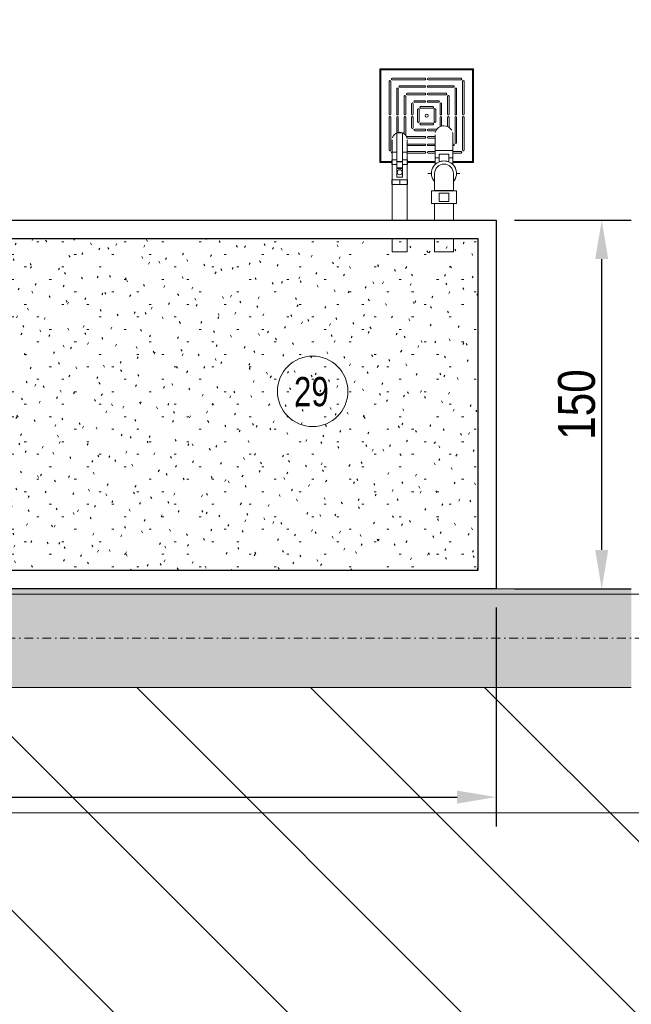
# Model space of a CAD drawing. Header units: centimetres. Extents: x -1589 to 108054, y -205274 to 31709.
# Tile 182 of 256: x 20857 to 21106, y 27122 to 27522. Entities that reach past the tile are written whole.
import ezdxf

# ---------------------------------------------------------------- set-up
doc = ezdxf.new("R2010")
doc.units = ezdxf.units.CM
doc.header["$LTSCALE"] = 0.01
doc.header["$MEASUREMENT"] = 0
doc.linetypes.add('Kropki i Kreski', pattern=[72, 36, -18, 0, -18])
for name, color, linetype in [('2_stropy.ISTN', 7, 'Continuous'), ('2_ściany zewnętrzne.ISTN', 7, 'Continuous'), ('4_osie.ISTN', 7, 'Continuous'), ('5_opisy.K_IR', 7, 'Continuous'), ('_KD', 7, 'Continuous')]:
    doc.layers.add(name, color=color, linetype=linetype)
for name, color, linetype, lineweight in [('A-ANNO-DIMS', 7, 'Continuous', 30), ('A-ANNO-NOTE', 7, 'Continuous', 30), ('A-DETL-GENF', 7, 'Continuous', 18), ('P-PIPE', 7, 'Continuous', 9), ('P-PIPE-CNTR', 7, 'Continuous', 18), ('P-SANR-FIXT', 7, 'Continuous', 18)]:
    doc.layers.add(name, color=color, linetype=linetype, lineweight=lineweight)
doc.styles.add('Arial Narrow', font='ARIALN.TTF', dxfattribs={"height": 200})
doc.styles.add('Century Gothic', font='GOTHIC.TTF', dxfattribs={"width": 0.8, "height": 119.0625})
doc.dimstyles.new('Przekątna', dxfattribs={"dimscale": 304.8, "dimtxt": 204.686195, "dimasz": 1.041667, "dimexe": 0.787402, "dimexo": 0.492126, "dimgap": 0.164042, "dimtad": 1, "dimdec": 0, "dimrnd": 10, "dimzin": 0, "dimdsep": 46, "dimtxsty": 'Arial Narrow', "dimsah": 1, "dimcen": 0.09, "dimazin": 0, "dimtfac": 1, "dimtdec": 4, "dimtix": 1, "dimtmove": 0, "dimatfit": 3, "dimfxl": 1, "dimtvp": 1, "dimtolj": 1, "dimtzin": 0, "dimarcsym": 2})

# ---------------------------------------------------------------- blocks, each defined once
blk = doc.blocks.new('*D125')
at = {"layer": 'A-ANNO-DIMS', "color": 0, "lineweight": -2}
for p, q in [((20600.76, 27283), (20600.76, 27193.88)), ((21050.76, 27283), (21050.76, 27193.88)), ((20616.64, 27205.88), (21034.89, 27205.88))]:
    blk.add_line(p, q, dxfattribs=at)
at = {"layer": 'A-ANNO-DIMS', "color": 0}
for points in [[(20616.64, 27208.52), (20616.64, 27203.23), (20600.76, 27205.88)], [(21034.89, 27203.23), (21034.89, 27208.52), (21050.76, 27205.88)]]:
    blk.add_solid(points, dxfattribs=at)
at = {"layer": 'Defpoints', "color": 0}
for p in [(20600.76, 27290.5), (21050.76, 27290.5), (21050.76, 27205.88)]:
    blk.add_point(p, dxfattribs=at)
at = {"layer": 'A-ANNO-DIMS', "color": 0, "lineweight": 5, "insert": (20825.76, 27216.04), "char_height": 200, "attachment_point": 5, "style": 'Arial Narrow'}
blk.add_mtext('\\A1;\\H0.075x;450', dxfattribs=at)
blk = doc.blocks.new('*D126')
at = {"layer": 'A-ANNO-DIMS', "color": 0, "lineweight": -2}
for p, q in [((20763.76, 27399.62), (20745.97, 27399.62)), ((20757.97, 27383.75), (20757.97, 27355.5)), ((20763.76, 27339.62), (20745.97, 27339.62))]:
    blk.add_line(p, q, dxfattribs=at)
at = {"layer": 'A-ANNO-DIMS', "color": 0}
for points in [[(20760.62, 27383.75), (20755.33, 27383.75), (20757.97, 27399.62)], [(20755.33, 27355.5), (20760.62, 27355.5), (20757.97, 27339.62)]]:
    blk.add_solid(points, dxfattribs=at)
at = {"layer": 'Defpoints', "color": 0}
for p in [(20771.26, 27399.62), (20757.97, 27339.62), (20771.26, 27339.62)]:
    blk.add_point(p, dxfattribs=at)
at = {"layer": 'A-ANNO-DIMS', "color": 0, "lineweight": 5, "insert": (20747.82, 27369.62), "char_height": 200, "attachment_point": 5, "rotation": 90, "style": 'Arial Narrow'}
blk.add_mtext('\\A1;\\H0.075x;60', dxfattribs=at)
blk = doc.blocks.new('*D127')
at = {"layer": 'A-ANNO-DIMS', "color": 0, "lineweight": -2}
for p, q in [((20771.26, 27332.12), (20771.26, 27306.27)), ((20831.26, 27332.12), (20831.26, 27306.27)), ((20787.14, 27318.27), (20815.39, 27318.27))]:
    blk.add_line(p, q, dxfattribs=at)
at = {"layer": 'A-ANNO-DIMS', "color": 0}
for points in [[(20787.14, 27320.91), (20787.14, 27315.62), (20771.26, 27318.27)], [(20815.39, 27315.62), (20815.39, 27320.91), (20831.26, 27318.27)]]:
    blk.add_solid(points, dxfattribs=at)
at = {"layer": 'Defpoints', "color": 0}
for p in [(20771.26, 27339.62), (20831.26, 27339.62), (20831.26, 27318.27)]:
    blk.add_point(p, dxfattribs=at)
at = {"layer": 'A-ANNO-DIMS', "color": 0, "lineweight": 5, "insert": (20801.26, 27328.43), "char_height": 200, "attachment_point": 5, "style": 'Arial Narrow'}
blk.add_mtext('\\A1;\\H0.075x;60', dxfattribs=at)
blk = doc.blocks.new('*D128')
at = {"layer": 'A-ANNO-DIMS', "color": 0, "lineweight": -2}
for p, q in [((21058.26, 27440.5), (21105.68, 27440.5)), ((21093.68, 27306.38), (21093.68, 27424.63)), ((21058.26, 27290.5), (21105.68, 27290.5))]:
    blk.add_line(p, q, dxfattribs=at)
at = {"layer": 'A-ANNO-DIMS', "color": 0}
for points in [[(21096.32, 27424.63), (21091.03, 27424.63), (21093.68, 27440.5)], [(21091.03, 27306.38), (21096.32, 27306.38), (21093.68, 27290.5)]]:
    blk.add_solid(points, dxfattribs=at)
at = {"layer": 'Defpoints', "color": 0}
for p in [(21050.76, 27440.5), (21093.68, 27440.5), (21050.76, 27290.5)]:
    blk.add_point(p, dxfattribs=at)
at = {"layer": 'A-ANNO-DIMS', "color": 0, "lineweight": 5, "insert": (21083.52, 27365.5), "char_height": 200, "attachment_point": 5, "rotation": 90, "style": 'Arial Narrow'}
blk.add_mtext('\\A1;\\H0.075x;150', dxfattribs=at)

msp = doc.modelspace()

# ---------------------------------------------------------------- hatches: boundary and pattern name
at = {"layer": '2_ściany zewnętrzne.ISTN', "linetype": 'Continuous', "lineweight": 5}
msp.add_hatch(color=8, dxfattribs=at).paths.add_polyline_path([(20605.69985, 27250.50296), (21105.69984, 27250.50296), (21105.69984, 27290.50297), (20605.69985, 27290.50297)])
at = {"layer": '5_opisy.K_IR', "linetype": 'Continuous', "lineweight": 5}
h = msp.add_hatch(dxfattribs=at)
h.set_pattern_fill('PZT_oznaczenia_dróg_dla__78', color=8, style=0, pattern_type=2)
h.set_pattern_definition([(315, (19207.066, 28099.415), (35.3553, 35.3553), [])])
h.paths.add_polyline_path([(21475.76841, 26529.27681), (21475.76841, 28204.21057), (19109.63506, 28204.21057), (19109.63506, 26529.27681)])
h.paths.add_polyline_path([(21475.76841, 27250.43095), (21475.76841, 28204.21057), (20025.69984, 28204.21057), (20025.69984, 27654.43852), (20025.67382, 27654.83519), (19873.34127, 27654.51476), (19873.09548, 27460.70225), (20025.69984, 27460.4239), (20025.69984, 27250.50296)])
at = {"layer": 'A-DETL-GENF', "true_color": 0x0080ff}
h = msp.add_hatch(dxfattribs=at)
h.set_pattern_fill('FP_1', color=150, scale=0.1, style=0, pattern_type=2)
h.set_pattern_definition([(0, (10241.714, 25633.303), (20.32, 5.08), [0.8382, -14.4018, 0.8382, -14.4018, -81.28]), (0, (10241.714, 25633.303), (20.32, 5.08), [-30.48, 0.8382, -29.6418, 0.8382, -14.4018, -35.56]), (0, (10241.714, 25633.303), (20.32, 5.08), [-76.2, 0.8382, -9.3218, 0.8382, -24.5618]), (120, (10249.334, 25635.843), (-14.559409, 15.0576362), [0.8382, -14.4018, 0.8382, -14.4018, -81.28]), (120, (10249.334, 25635.843), (-14.559409, 15.0576362), [-30.48, 0.8382, -29.6418, 0.8382, -14.4018, -35.56]), (120, (10249.334, 25635.843), (-14.559409, 15.0576362), [-76.2, 0.8382, -9.3218, 0.8382, -24.5618]), (240, (10251.874, 25646.003), (-5.760591, -20.1376362), [0.8382, -14.4018, 0.8382, -14.4018, -81.28]), (240, (10251.874, 25646.003), (-5.760591, -20.1376362), [-30.48, 0.8382, -29.6418, 0.8382, -14.4018, -35.56]), (240, (10251.874, 25646.003), (-5.760591, -20.1376362), [-76.2, 0.8382, -9.3218, 0.8382, -24.5618])])
edge = h.paths.add_edge_path()
edge.add_line((20612.66886, 27308.92309), (20612.66886, 27308.91457))
edge.add_arc((20620.79592, 27311.09221), 8.41375, 195, 270)
edge.add_arc((20620.79592, 27311.09221), 8.41375, 270, 345)
edge.add_line((20628.92298, 27308.91457), (20628.92298, 27308.93117))
edge.add_line((20628.92298, 27308.93117), (20629.20967, 27311.19176))
edge.add_line((20629.20967, 27311.19176), (20629.20967, 27311.26902))
edge.add_line((20629.20967, 27311.26902), (20629.20967, 27311.36814))
edge.add_line((20629.20967, 27311.36814), (20629.20967, 27311.48897))
edge.add_line((20629.20967, 27311.48897), (20629.20967, 27311.63131))
edge.add_line((20629.20967, 27311.63131), (20629.20967, 27311.79494))
edge.add_line((20629.20967, 27311.79494), (20629.20967, 27311.97959))
edge.add_line((20629.20967, 27311.97959), (20629.20967, 27312.18496))
edge.add_line((20629.20967, 27312.18496), (20629.20967, 27312.41073))
edge.add_line((20629.20967, 27312.41073), (20629.20967, 27312.65653))
edge.add_line((20629.20967, 27312.65653), (20629.20967, 27312.92198))
edge.add_line((20629.20967, 27312.92198), (20629.20967, 27313.20665))
edge.add_line((20629.20967, 27313.20665), (20629.20967, 27313.51008))
edge.add_line((20629.20967, 27313.51008), (20629.20967, 27313.83179))
edge.add_line((20629.20967, 27313.83179), (20629.20967, 27314.17127))
edge.add_line((20629.20967, 27314.17127), (20629.20967, 27314.52796))
edge.add_line((20629.20967, 27314.52796), (20629.20967, 27314.9013))
edge.add_line((20629.20967, 27314.9013), (20629.20967, 27315.29069))
edge.add_line((20629.20967, 27315.29069), (20629.20967, 27315.69552))
edge.add_line((20629.20967, 27315.69552), (20629.20967, 27316.11512))
edge.add_line((20629.20967, 27316.11512), (20629.20967, 27316.54884))
edge.add_line((20629.20967, 27316.54884), (20629.20967, 27316.99597))
edge.add_line((20629.20967, 27316.99597), (20629.20967, 27317.4558))
edge.add_line((20629.20967, 27317.4558), (20629.20967, 27317.9276))
edge.add_line((20629.20967, 27317.9276), (20629.20967, 27318.41061))
edge.add_line((20629.20967, 27318.41061), (20629.20967, 27318.90405))
edge.add_line((20629.20967, 27318.90405), (20629.20967, 27319.40715))
edge.add_line((20629.20967, 27319.40715), (20629.20967, 27319.91909))
edge.add_line((20629.20967, 27319.91909), (20629.20967, 27320.43905))
edge.add_line((20629.20967, 27320.43905), (20629.20967, 27320.96621))
edge.add_line((20629.20967, 27320.96621), (20629.20967, 27321.49971))
edge.add_line((20629.20967, 27321.49971), (20629.20967, 27322.03871))
edge.add_line((20629.20967, 27322.03871), (20629.20967, 27322.58235))
edge.add_line((20629.20967, 27322.58235), (20629.20967, 27323.12975))
edge.add_line((20629.20967, 27323.12975), (20629.20967, 27323.68004))
edge.add_line((20629.20967, 27323.68004), (20629.20967, 27324.23233))
edge.add_line((20629.20967, 27324.23233), (20629.20967, 27324.78575))
edge.add_line((20629.20967, 27324.78575), (20629.20967, 27324.93521))
edge.add_line((20629.20967, 27324.93521), (20620.79592, 27324.93521))
edge.add_line((20620.79592, 27324.93521), (20612.38217, 27324.93521))
edge.add_line((20612.38217, 27324.93521), (20612.38217, 27324.38163))
edge.add_line((20612.38217, 27324.38163), (20612.38217, 27323.82895))
edge.add_line((20612.38217, 27323.82895), (20612.38217, 27323.27803))
edge.add_line((20612.38217, 27323.27803), (20612.38217, 27322.72976))
edge.add_line((20612.38217, 27322.72976), (20612.38217, 27322.18503))
edge.add_line((20612.38217, 27322.18503), (20612.38217, 27321.64469))
edge.add_line((20612.38217, 27321.64469), (20612.38217, 27321.10961))
edge.add_line((20612.38217, 27321.10961), (20612.38217, 27320.58066))
edge.add_line((20612.38217, 27320.58066), (20612.38217, 27320.05867))
edge.add_line((20612.38217, 27320.05867), (20612.38217, 27319.54449))
edge.add_line((20612.38217, 27319.54449), (20612.38217, 27319.03893))
edge.add_line((20612.38217, 27319.03893), (20612.38217, 27318.5428))
edge.add_line((20612.38217, 27318.5428), (20612.38217, 27318.05689))
edge.add_line((20612.38217, 27318.05689), (20612.38217, 27317.58199))
edge.add_line((20612.38217, 27317.58199), (20612.38217, 27317.11886))
edge.add_line((20612.38217, 27317.11886), (20612.38217, 27316.66823))
edge.add_line((20612.38217, 27316.66823), (20612.38217, 27316.23082))
edge.add_line((20612.38217, 27316.23082), (20612.38217, 27315.80734))
edge.add_line((20612.38217, 27315.80734), (20612.38217, 27315.39847))
edge.add_line((20612.38217, 27315.39847), (20612.38217, 27315.00484))
edge.add_line((20612.38217, 27315.00484), (20612.38217, 27314.62711))
edge.add_line((20612.38217, 27314.62711), (20612.38217, 27314.26587))
edge.add_line((20612.38217, 27314.26587), (20612.38217, 27313.92169))
edge.add_line((20612.38217, 27313.92169), (20612.38217, 27313.59514))
edge.add_line((20612.38217, 27313.59514), (20612.38217, 27313.28672))
edge.add_line((20612.38217, 27313.28672), (20612.38217, 27312.99694))
edge.add_line((20612.38217, 27312.99694), (20612.38217, 27312.72626))
edge.add_line((20612.38217, 27312.72626), (20612.38217, 27312.47511))
edge.add_line((20612.38217, 27312.47511), (20612.38217, 27312.2439))
edge.add_line((20612.38217, 27312.2439), (20612.38217, 27312.03299))
edge.add_line((20612.38217, 27312.03299), (20612.38217, 27311.84272))
edge.add_line((20612.38217, 27311.84272), (20612.38217, 27311.67339))
edge.add_line((20612.38217, 27311.67339), (20612.38217, 27311.52528))
edge.add_line((20612.38217, 27311.52528), (20612.38217, 27311.39863))
edge.add_line((20612.38217, 27311.39863), (20612.38217, 27311.29362))
edge.add_line((20612.38217, 27311.29362), (20612.38217, 27311.21045))
edge.add_line((20612.38217, 27311.21045), (20612.38217, 27311.14923))
edge.add_line((20612.38217, 27311.14923), (20612.66886, 27308.92309))
h.paths.add_polyline_path([(20618.50992, 27329.72311), (20618.50992, 27325.91311), (20623.08192, 27325.91311), (20623.08192, 27329.72311)])
h.paths.add_polyline_path([(20669.27815, 27433.00296), (20669.27815, 27374.43881), (20670.70815, 27374.43881), (20670.70815, 27369.35881), (20661.81815, 27369.35881), (20661.81815, 27374.43881), (20663.24815, 27374.43881), (20663.24815, 27433.00296), (20629.21092, 27433.00296), (20629.21092, 27330.67561), (20630.80352, 27330.67561), (20630.80352, 27324.96061), (20610.78832, 27324.96061), (20610.78832, 27330.67561), (20612.38092, 27330.67561), (20612.38092, 27433.00296), (20608.26315, 27433.00296), (20608.26315, 27298.00296), (21043.26315, 27298.00296), (21043.26315, 27433.00296)])
h.paths.add_polyline_path([(20664.35815, 27373.59214), (20664.35815, 27370.20548), (20668.16815, 27370.20548), (20668.16815, 27373.59214)])

# ---------------------------------------------------------------- linework, layer by layer
at = {"layer": '2_stropy.ISTN', "color": 8, "linetype": 'Continuous', "lineweight": 5, "flags": 128}
for points in [[(19974.69957, 28204.21057), (19974.69957, 27199.50269), (21475.76841, 27199.50269)], [(20065.69984, 28204.21057), (20065.69984, 27288.44916), (21475.76841, 27288.44916)]]:
    msp.add_lwpolyline(points, dxfattribs=at)
at = {"layer": '2_ściany zewnętrzne.ISTN', "color": 8, "linetype": 'Continuous', "lineweight": 5, "flags": 128}
for points in [[(21105.69984, 27290.50296), (20605.69984, 27290.50296)], [(20605.69984, 27250.50296), (21105.69984, 27250.50296)]]:
    msp.add_lwpolyline(points, dxfattribs=at)
at = {"layer": '4_osie.ISTN', "color": 7, "linetype": 'Kropki i Kreski', "lineweight": 0, "ltscale": 10}
msp.add_line((21475.76841, 27270.50296), (19789.13042, 27270.50296), dxfattribs=at)
at = {"layer": '_KD'}
for points in [[(20669.27815, 27440.50296), (21050.76315, 27440.50296), (21050.76315, 27290.50296), (20600.76315, 27290.50296), (20600.76315, 27440.50296)], [(20669.27815, 27433.00296), (21043.26315, 27433.00296), (21043.26315, 27298.00296), (20608.26315, 27298.00296), (20608.26315, 27433.00296), (20612.38092, 27433.00296)]]:
    msp.add_lwpolyline(points, dxfattribs=at)
at = {"layer": 'A-ANNO-NOTE', "lineweight": 9}
msp.add_circle((20976.15732, 27370.87038), 14.3207, dxfattribs=at)
at = {"layer": 'P-PIPE', "color": 5, "true_color": 0x0000ff}
for p, q in [((21010.34679, 27464.34784), (21010.34679, 27475.95784)), ((21010.34679, 27475.95784), (21012.74679, 27475.95784)), ((21012.74679, 27475.95784), (21012.74679, 27464.34784)), ((21008.53179, 27468.10646), (21008.53179, 27463.05784)), ((21010.337, 27468.10646), (21008.53179, 27468.10646)), ((21008.53179, 27468.10646), (21010.337, 27468.10646)), ((21014.56179, 27468.10646), (21012.75658, 27468.10646)), ((21012.75658, 27468.10646), (21014.56179, 27468.10646)), ((21014.56179, 27463.05784), (21014.56179, 27468.10646)), ((21025.89679, 27468.80646), (21025.89679, 27465.89284)), ((21033.19679, 27468.80646), (21025.89679, 27468.80646)), ((21025.89679, 27468.80646), (21029.54679, 27468.80646)), ((21029.54679, 27468.80646), (21033.19679, 27468.80646)), ((21033.19679, 27465.89284), (21033.19679, 27468.80646)), ((21008.3858, 27464.95784), (21010.34679, 27464.95784)), ((21008.3858, 27463.05784), (21008.3858, 27464.95784)), ((21010.34679, 27464.19784), (21010.34679, 27464.34784)), ((21010.34679, 27464.34784), (21012.74679, 27464.34784)), ((21010.34679, 27464.34784), (21012.74679, 27464.34784)), ((21010.34679, 27461.70784), (21010.34679, 27464.19784)), ((21010.34679, 27464.19784), (21012.74679, 27464.19784)), ((21012.74679, 27464.95784), (21014.70778, 27464.95784)), ((21012.74679, 27464.34784), (21012.74679, 27464.19784)), ((21012.74679, 27464.19784), (21012.74679, 27461.70784)), ((21014.70778, 27463.05784), (21014.70778, 27464.95784)), ((21025.89679, 27465.89284), (21027.63492, 27465.89284)), ((21027.63492, 27465.89284), (21025.89679, 27465.89284)), ((21031.45179, 27467.27794), (21027.64179, 27467.27794)), ((21027.64179, 27467.27794), (21027.64179, 27465.58461)), ((21027.64179, 27464.20213), (21027.64179, 27465.58461)), ((21031.45179, 27465.58461), (21031.45179, 27467.27794)), ((21031.45179, 27465.58461), (21031.45179, 27464.20213)), ((21031.45865, 27465.89284), (21033.19679, 27465.89284)), ((21033.19679, 27465.89284), (21031.45865, 27465.89284)), ((21010.34679, 27463.05784), (21008.3858, 27463.05784)), ((21008.49679, 27463.05784), (21008.49679, 27456.85784)), ((21010.34679, 27461.55784), (21010.34679, 27461.70784)), ((21010.34679, 27461.70784), (21012.74679, 27461.70784)), ((21010.34679, 27461.55784), (21012.74679, 27461.55784)), ((21010.34679, 27458.40784), (21010.34679, 27461.55784)), ((21012.74679, 27461.55784), (21010.34679, 27461.55784)), ((21014.70778, 27463.05784), (21012.74679, 27463.05784)), ((21012.74679, 27461.70784), (21012.74679, 27461.55784)), ((21012.74679, 27461.55784), (21012.74679, 27458.40784)), ((21014.59679, 27456.85784), (21014.59679, 27463.05784)), ((21008.3858, 27456.85784), (21011.54679, 27456.85784)), ((21008.3858, 27454.95784), (21008.3858, 27456.85784)), ((21008.53179, 27456.85784), (21008.53179, 27440.50296)), ((21010.34679, 27458.40784), (21010.34679, 27458.00784)), ((21010.34679, 27458.00784), (21012.74679, 27458.00784)), ((21011.54679, 27456.85784), (21014.70778, 27456.85784)), ((21011.54679, 27454.95784), (21011.54679, 27456.85784)), ((21012.74679, 27458.00784), (21012.74679, 27458.40784)), ((21014.56179, 27440.50296), (21014.56179, 27456.85784)), ((21014.70778, 27454.95784), (21014.70778, 27456.85784)), ((21011.54679, 27454.95784), (21008.3858, 27454.95784)), ((21014.70778, 27454.95784), (21011.54679, 27454.95784)), ((21029.54679, 27452.35544), (21024.46679, 27452.35544)), ((21024.46687, 27452.35544), (21024.46687, 27447.27544)), ((21025.73679, 27452.48244), (21025.73679, 27452.35544)), ((21029.54679, 27452.48244), (21025.73679, 27452.48244)), ((21025.73679, 27452.48244), (21029.54679, 27452.48244)), ((21027.64179, 27451.50878), (21027.64179, 27448.12211)), ((21031.45183, 27451.50878), (21027.64183, 27451.50878)), ((21033.35679, 27452.48244), (21029.54679, 27452.48244)), ((21029.54679, 27452.48244), (21033.35679, 27452.48244)), ((21034.62679, 27452.35544), (21029.54679, 27452.35544)), ((21031.45179, 27448.12211), (21031.45179, 27451.50878)), ((21033.35679, 27452.35544), (21033.35679, 27452.48244)), ((21034.62687, 27447.27544), (21034.62687, 27452.35544)), ((21027.64183, 27448.12211), (21031.45183, 27448.12211)), ((21024.46679, 27447.27544), (21029.54679, 27447.27544)), ((21025.74179, 27447.27544), (21025.74179, 27440.50296)), ((21029.54679, 27447.27544), (21034.62679, 27447.27544)), ((21033.35179, 27440.50296), (21033.35179, 27447.27544)), ((21008.53179, 27433.00296), (21008.53179, 27427.66304)), ((21014.56179, 27427.66304), (21014.56179, 27433.00296)), ((21025.74179, 27433.00296), (21025.74179, 27427.66304)), ((21033.35179, 27427.66304), (21033.35179, 27433.00296)), ((21008.53179, 27427.66304), (21014.56179, 27427.66304)), ((21025.74179, 27427.66304), (21033.35179, 27427.66304))]:
    msp.add_line(p, q, dxfattribs=at)
at = {"layer": 'P-PIPE', "color": 5, "true_color": 0x0000ff, "flags": 128}
for points in [[(21008.53179, 27473.20646), (21008.53179, 27473.20238), (21008.53179, 27473.19015), (21008.53179, 27473.16979), (21008.53179, 27473.14132), (21008.53179, 27473.1048), (21008.53179, 27473.06029), (21008.53179, 27473.00785), (21008.53179, 27472.94756), (21008.53179, 27472.87954), (21008.53179, 27472.80387), (21008.53179, 27472.7207), (21008.53179, 27472.63014), (21008.53179, 27472.53234), (21008.53179, 27472.42746), (21008.53179, 27472.31567), (21008.53179, 27472.19715), (21008.53179, 27472.07208), (21008.53179, 27471.94067), (21008.53179, 27471.80313), (21008.53179, 27471.65967), (21008.53179, 27471.51052), (21008.53179, 27471.35593), (21008.53179, 27471.19615), (21008.53179, 27471.03141), (21008.53179, 27470.862), (21008.53179, 27470.68819), (21008.53179, 27470.51024), (21008.53179, 27470.32844), (21008.53179, 27470.14309), (21008.53179, 27469.95449), (21008.53179, 27469.76292), (21008.53179, 27469.56871), (21008.53179, 27469.37216), (21008.53179, 27469.17358), (21008.53179, 27468.9733), (21008.53179, 27468.77162), (21008.53179, 27468.56889), (21008.53179, 27468.36541), (21008.53179, 27468.16152), (21008.53179, 27468.10646)], [(21014.56179, 27468.10646), (21014.56179, 27468.31041), (21014.56179, 27468.51403), (21014.56179, 27468.717), (21014.56179, 27468.91899), (21014.56179, 27469.11968), (21014.56179, 27469.31875), (21014.56179, 27469.51588), (21014.56179, 27469.71075), (21014.56179, 27469.90306), (21014.56179, 27470.0925), (21014.56179, 27470.27875), (21014.56179, 27470.46154), (21014.56179, 27470.64055), (21014.56179, 27470.81551), (21014.56179, 27470.98614), (21014.56179, 27471.15216), (21014.56179, 27471.31331), (21014.56179, 27471.46932), (21014.56179, 27471.61996), (21014.56179, 27471.76498), (21014.56179, 27471.90414), (21014.56179, 27472.03723), (21014.56179, 27472.16403), (21014.56179, 27472.28434), (21014.56179, 27472.39796), (21014.56179, 27472.50472), (21014.56179, 27472.60445), (21014.56179, 27472.69698), (21014.56179, 27472.78216), (21014.56179, 27472.85986), (21014.56179, 27472.92996), (21014.56179, 27472.99234), (21014.56179, 27473.04691), (21014.56179, 27473.09357), (21014.56179, 27473.13226), (21014.56179, 27473.1629), (21014.56179, 27473.18546), (21014.56179, 27473.19988), (21014.56179, 27473.20617), (21014.56179, 27473.20646)], [(21025.89679, 27475.20646), (21025.89679, 27475.20134), (21025.89679, 27475.18599), (21025.89679, 27475.16044), (21025.89679, 27475.12472), (21025.89679, 27475.07889), (21025.89679, 27475.02303), (21025.89679, 27474.95722), (21025.89679, 27474.88157), (21025.89679, 27474.7962), (21025.89679, 27474.70125), (21025.89679, 27474.59687), (21025.89679, 27474.48323), (21025.89679, 27474.36051), (21025.89679, 27474.2289), (21025.89679, 27474.08861), (21025.89679, 27473.93988), (21025.89679, 27473.78293), (21025.89679, 27473.61802), (21025.89679, 27473.44541), (21025.89679, 27473.26539), (21025.89679, 27473.07823), (21025.89679, 27472.88423), (21025.89679, 27472.68371), (21025.89679, 27472.47699), (21025.89679, 27472.2644), (21025.89679, 27472.04627), (21025.89679, 27471.82296), (21025.89679, 27471.59483), (21025.89679, 27471.36224), (21025.89679, 27471.12555), (21025.89679, 27470.88516), (21025.89679, 27470.64144), (21025.89679, 27470.39479), (21025.89679, 27470.14559), (21025.89679, 27469.89425), (21025.89679, 27469.64117), (21025.89679, 27469.38676), (21025.89679, 27469.13142), (21025.89679, 27468.87556), (21025.89679, 27468.80646)], [(21033.19679, 27468.80646), (21033.19679, 27469.06239), (21033.19679, 27469.31792), (21033.19679, 27469.57262), (21033.19679, 27469.8261), (21033.19679, 27470.07795), (21033.19679, 27470.32776), (21033.19679, 27470.57514), (21033.19679, 27470.81969), (21033.19679, 27471.06102), (21033.19679, 27471.29874), (21033.19679, 27471.53248), (21033.19679, 27471.76185), (21033.19679, 27471.9865), (21033.19679, 27472.20605), (21033.19679, 27472.42017), (21033.19679, 27472.62851), (21033.19679, 27472.83074), (21033.19679, 27473.02652), (21033.19679, 27473.21556), (21033.19679, 27473.39754), (21033.19679, 27473.57218), (21033.19679, 27473.73919), (21033.19679, 27473.89831), (21033.19679, 27474.04929), (21033.19679, 27474.19188), (21033.19679, 27474.32585), (21033.19679, 27474.45099), (21033.19679, 27474.56711), (21033.19679, 27474.674), (21033.19679, 27474.77151), (21033.19679, 27474.85948), (21033.19679, 27474.93776), (21033.19679, 27475.00624), (21033.19679, 27475.0648), (21033.19679, 27475.11334), (21033.19679, 27475.1518), (21033.19679, 27475.1801), (21033.19679, 27475.19821), (21033.19679, 27475.20609), (21033.19679, 27475.20646)], [(21025.89679, 27463.00949), (21025.89679, 27463.10448), (21025.89679, 27463.33707), (21025.89679, 27463.57375), (21025.89679, 27463.81415), (21025.89679, 27464.05787), (21025.89679, 27464.30452), (21025.89679, 27464.55372), (21025.89679, 27464.80505), (21025.89679, 27465.05813), (21025.89679, 27465.31255), (21025.89679, 27465.56789), (21025.89679, 27465.82375), (21025.89679, 27465.89284)], [(21033.19679, 27465.89284), (21033.19679, 27465.63691), (21033.19679, 27465.38139), (21033.19679, 27465.12669), (21033.19679, 27464.87321), (21033.19679, 27464.62136), (21033.19679, 27464.37155), (21033.19679, 27464.12417), (21033.19679, 27463.87962), (21033.19679, 27463.63829), (21033.19679, 27463.40057), (21033.19679, 27463.16683), (21033.19679, 27463.00949)], [(21025.73679, 27459.49284), (21025.73679, 27459.48724), (21025.73679, 27459.47042), (21025.73679, 27459.44243), (21025.73679, 27459.4033), (21025.73679, 27459.3531), (21025.73679, 27459.29191), (21025.73679, 27459.21983), (21025.73679, 27459.13696), (21025.73679, 27459.04346), (21025.73679, 27458.93945), (21025.73679, 27458.82512), (21025.73679, 27458.70063), (21025.73679, 27458.5662), (21025.73679, 27458.42204), (21025.73679, 27458.26838), (21025.73679, 27458.10546), (21025.73679, 27457.93354), (21025.73679, 27457.7529), (21025.73679, 27457.56383), (21025.73679, 27457.36664), (21025.73679, 27457.16163), (21025.73679, 27456.94913), (21025.73679, 27456.72949), (21025.73679, 27456.50305), (21025.73679, 27456.27018), (21025.73679, 27456.03125), (21025.73679, 27455.78664), (21025.73679, 27455.53675), (21025.73679, 27455.28197), (21025.73679, 27455.02272), (21025.73679, 27454.7594), (21025.73679, 27454.49243), (21025.73679, 27454.22225), (21025.73679, 27453.94929), (21025.73679, 27453.67398), (21025.73679, 27453.39677), (21025.73679, 27453.11809), (21025.73679, 27452.83839), (21025.73679, 27452.55813), (21025.73679, 27452.48244)], [(21033.35679, 27452.48244), (21033.35679, 27452.76279), (21033.35679, 27453.04268), (21033.35679, 27453.32167), (21033.35679, 27453.59933), (21033.35679, 27453.8752), (21033.35679, 27454.14883), (21033.35679, 27454.41981), (21033.35679, 27454.68768), (21033.35679, 27454.95203), (21033.35679, 27455.21242), (21033.35679, 27455.46845), (21033.35679, 27455.7197), (21033.35679, 27455.96577), (21033.35679, 27456.20627), (21033.35679, 27456.44081), (21033.35679, 27456.66902), (21033.35679, 27456.89053), (21033.35679, 27457.10499), (21033.35679, 27457.31206), (21033.35679, 27457.5114), (21033.35679, 27457.70269), (21033.35679, 27457.88563), (21033.35679, 27458.05993), (21033.35679, 27458.2253), (21033.35679, 27458.38149), (21033.35679, 27458.52824), (21033.35679, 27458.66532), (21033.35679, 27458.79251), (21033.35679, 27458.9096), (21033.35679, 27459.01641), (21033.35679, 27459.11277), (21033.35679, 27459.19852), (21033.35679, 27459.27352), (21033.35679, 27459.33767), (21033.35679, 27459.39084), (21033.35679, 27459.43296), (21033.35679, 27459.46397), (21033.35679, 27459.4838), (21033.35679, 27459.49244), (21033.35679, 27459.49284)]]:
    msp.add_lwpolyline(points, dxfattribs=at)
at = {"layer": 'P-PIPE', "color": 5, "true_color": 0x0000ff}
for centre, radius, start, end in [((21011.54679, 27473.20646), 3.015, 113.6568344, 149.092001), ((21011.54679, 27473.20646), 3.015, 90, 113.0122093), ((21011.54679, 27473.20646), 3.015, 66.9877907, 90), ((21011.54679, 27473.20646), 3.015, 30.907999, 66.3431656), ((21029.54679, 27475.20646), 3.65, 90, 165), ((21029.54679, 27475.20646), 3.65, 30, 90), ((21029.54679, 27475.20646), 3.65, 0, 15), ((21011.54679, 27473.20646), 3.015, 150, 165), ((21011.54679, 27473.20646), 3.015, 15, 30), ((21029.54679, 27459.49284), 5.08, 90, 220.9513978), ((21029.54679, 27459.49284), 5.08, 107.3324234, 112.0243128), ((21029.54679, 27459.49284), 5.08, 90, 103.456521), ((21029.54679, 27459.49284), 5.08, 319.0486022, 90), ((21029.54679, 27459.49284), 5.08, 76.543479, 90), ((21029.54679, 27459.49284), 5.08, 67.9756872, 72.6675766), ((21011.54679, 27459.95784), 1.025, 90, 270), ((21011.54679, 27459.95784), 1.025, 270, 90), ((21029.54679, 27459.49284), 3.81, 90, 180), ((21029.54679, 27459.49284), 3.81, 90, 180), ((21029.54679, 27459.49284), 3.81, 0, 90), ((21029.54679, 27459.49284), 3.81, 0, 90)]:
    msp.add_arc(centre, radius, start, end, dxfattribs=at)
at = {"layer": 'P-PIPE-CNTR', "color": 5, "true_color": 0x0000ff}
for p, q in [((21023.04679, 27459.49284), (21024.46679, 27459.49284)), ((21034.62679, 27459.49284), (21036.04679, 27459.49284))]:
    msp.add_line(p, q, dxfattribs=at)
at = {"layer": 'P-SANR-FIXT'}
for p, q in [((21041.55074, 27502.01357), (21003.45074, 27502.01357)), ((21003.45074, 27502.01357), (21003.45074, 27463.91357)), ((21003.76824, 27501.69607), (21041.23324, 27501.69607)), ((21003.76824, 27464.23107), (21003.76824, 27501.69607)), ((21003.84762, 27501.61669), (21003.84762, 27464.31044)), ((21041.15387, 27501.61669), (21003.84762, 27501.61669)), ((21041.15387, 27464.31044), (21041.15387, 27501.61669)), ((21041.23324, 27501.69607), (21041.23324, 27464.23107)), ((21041.55074, 27463.91357), (21041.55074, 27502.01357)), ((21007.27066, 27496.96799), (21007.27066, 27483.59861)), ((21007.27066, 27496.96799), (21007.27066, 27483.59861)), ((21007.90566, 27483.59861), (21007.90566, 27496.96799)), ((21007.90566, 27483.59861), (21007.90566, 27496.96799)), ((21021.86939, 27498.19364), (21008.49631, 27498.19364)), ((21021.86939, 27498.19364), (21008.49631, 27498.19364)), ((21008.49631, 27497.55864), (21021.86939, 27497.55864)), ((21008.49631, 27497.55864), (21021.86939, 27497.55864)), ((21036.50517, 27498.19364), (21023.13579, 27498.19364)), ((21036.50517, 27498.19364), (21023.13579, 27498.19364)), ((21023.13579, 27497.55864), (21036.50517, 27497.55864)), ((21023.13579, 27497.55864), (21036.50517, 27497.55864)), ((21037.09582, 27483.59861), (21037.09582, 27496.96799)), ((21037.09582, 27483.59861), (21037.09582, 27496.96799)), ((21037.73082, 27496.96799), (21037.73082, 27483.59861)), ((21037.73082, 27496.96799), (21037.73082, 27483.59861)), ((21010.31668, 27493.89221), (21010.31668, 27483.59829)), ((21010.31668, 27493.89221), (21010.31668, 27483.59829)), ((21010.95168, 27483.59829), (21010.95168, 27493.89221)), ((21010.95168, 27483.59829), (21010.95168, 27493.89221)), ((21021.86584, 27495.14763), (21011.5721, 27495.14763)), ((21021.86584, 27495.14763), (21011.5721, 27495.14763)), ((21011.5721, 27494.51263), (21021.86584, 27494.51263)), ((21011.5721, 27494.51263), (21021.86584, 27494.51263)), ((21014.58835, 27492.10161), (21021.86726, 27492.10161)), ((21014.58835, 27492.10161), (21021.86726, 27492.10161)), ((21021.86726, 27491.46661), (21014.58835, 27491.46661)), ((21021.86726, 27491.46661), (21014.58835, 27491.46661)), ((21030.41314, 27492.10161), (21023.13422, 27492.10161)), ((21030.41314, 27492.10161), (21023.13422, 27492.10161)), ((21023.13422, 27491.46661), (21030.41314, 27491.46661)), ((21023.13422, 27491.46661), (21030.41314, 27491.46661)), ((21033.42939, 27495.14763), (21023.13547, 27495.14763)), ((21033.42939, 27495.14763), (21023.13547, 27495.14763)), ((21023.13547, 27494.51263), (21033.42939, 27494.51263)), ((21023.13547, 27494.51263), (21033.42939, 27494.51263)), ((21034.04981, 27483.59829), (21034.04981, 27493.89221)), ((21034.04981, 27483.59829), (21034.04981, 27493.89221)), ((21034.68481, 27493.89221), (21034.68481, 27483.59829)), ((21034.68481, 27493.89221), (21034.68481, 27483.59829)), ((21013.3627, 27490.87596), (21013.3627, 27483.59704)), ((21013.3627, 27490.87596), (21013.3627, 27483.59704)), ((21013.9977, 27483.59704), (21013.9977, 27490.87596)), ((21013.9977, 27483.59704), (21013.9977, 27490.87596)), ((21016.40871, 27487.82003), (21016.40871, 27483.59695)), ((21016.40871, 27487.82003), (21016.40871, 27483.59695)), ((21017.04371, 27483.59695), (21017.04371, 27487.82003)), ((21017.04371, 27483.59695), (21017.04371, 27487.82003)), ((21021.86341, 27489.0556), (21017.64428, 27489.0556)), ((21021.86341, 27489.0556), (21017.64428, 27489.0556)), ((21017.64428, 27488.4206), (21021.86341, 27488.4206)), ((21017.64428, 27488.4206), (21021.86341, 27488.4206)), ((21027.3572, 27489.0556), (21023.13413, 27489.0556)), ((21027.3572, 27489.0556), (21023.13413, 27489.0556)), ((21023.13413, 27488.4206), (21027.3572, 27488.4206)), ((21023.13413, 27488.4206), (21027.3572, 27488.4206)), ((21027.95777, 27483.59695), (21027.95777, 27487.82003)), ((21027.95777, 27483.59695), (21027.95777, 27487.82003)), ((21028.59277, 27487.82003), (21028.59277, 27483.59695)), ((21028.59277, 27487.82003), (21028.59277, 27483.59695)), ((21031.00379, 27483.59704), (21031.00379, 27490.87596)), ((21031.00379, 27483.59704), (21031.00379, 27490.87596)), ((21031.63879, 27490.87596), (21031.63879, 27483.59704)), ((21031.63879, 27490.87596), (21031.63879, 27483.59704)), ((21018.81976, 27485.42803), (21018.81976, 27480.49459)), ((21018.81976, 27485.42803), (21018.81976, 27480.49459)), ((21019.4547, 27480.49459), (21019.4547, 27485.42803)), ((21019.4547, 27480.49459), (21019.4547, 27485.42803)), ((21024.96521, 27486.64455), (21020.03177, 27486.64455)), ((21024.96521, 27486.64455), (21020.03177, 27486.64455)), ((21020.03177, 27486.00961), (21024.96521, 27486.00961)), ((21020.03177, 27486.00961), (21024.96521, 27486.00961)), ((21025.54679, 27480.49459), (21025.54679, 27485.42803)), ((21025.54679, 27480.49459), (21025.54679, 27485.42803)), ((21026.18173, 27485.42803), (21026.18173, 27480.49459)), ((21026.18173, 27485.42803), (21026.18173, 27480.49459)), ((21007.27066, 27482.33221), (21007.27066, 27468.95914)), ((21007.27066, 27482.33221), (21007.27066, 27468.95914)), ((21007.90566, 27468.95914), (21007.90566, 27482.33221)), ((21007.90566, 27468.95914), (21007.90566, 27482.33221)), ((21010.31668, 27482.32866), (21010.31668, 27475.93243)), ((21010.31668, 27482.32866), (21010.31668, 27475.93243)), ((21010.95168, 27476.14312), (21010.95168, 27482.32866)), ((21010.95168, 27476.14312), (21010.95168, 27482.32866)), ((21013.3627, 27475.58088), (21013.3627, 27482.33009)), ((21013.3627, 27475.58088), (21013.3627, 27482.33009)), ((21013.9977, 27482.33009), (21013.9977, 27475.05117)), ((21013.9977, 27482.33009), (21013.9977, 27475.05117)), ((21016.40871, 27482.32623), (21016.40871, 27478.10711)), ((21016.40871, 27482.32623), (21016.40871, 27478.10711)), ((21017.04371, 27478.10711), (21017.04371, 27482.32623)), ((21017.04371, 27478.10711), (21017.04371, 27482.32623)), ((21020.03177, 27479.91752), (21024.96521, 27479.91752)), ((21020.03177, 27479.91752), (21024.96521, 27479.91752)), ((21027.95777, 27478.4652), (21027.95777, 27482.32623)), ((21027.95777, 27478.4652), (21027.95777, 27482.32623)), ((21028.59277, 27482.32623), (21028.59277, 27478.71755)), ((21028.59277, 27482.32623), (21028.59277, 27478.71755)), ((21031.00379, 27482.33009), (21031.00379, 27478.51989)), ((21031.00379, 27482.33009), (21031.00379, 27478.51989)), ((21031.63879, 27478.16258), (21031.63879, 27482.33009)), ((21031.63879, 27478.16258), (21031.63879, 27482.33009)), ((21034.04981, 27472.03492), (21034.04981, 27482.32866)), ((21034.04981, 27472.03492), (21034.04981, 27482.32866)), ((21034.68481, 27482.32866), (21034.68481, 27472.03492)), ((21034.68481, 27482.32866), (21034.68481, 27472.03492)), ((21037.09582, 27468.95914), (21037.09582, 27482.33221)), ((21037.09582, 27468.95914), (21037.09582, 27482.33221)), ((21037.73082, 27482.33221), (21037.73082, 27468.95914)), ((21037.73082, 27482.33221), (21037.73082, 27468.95914)), ((21017.64428, 27477.50653), (21021.86341, 27477.50653)), ((21017.64428, 27477.50653), (21021.86341, 27477.50653)), ((21021.86341, 27476.87153), (21017.64428, 27476.87153)), ((21021.86341, 27476.87153), (21017.64428, 27476.87153)), ((21024.96521, 27479.28258), (21020.03177, 27479.28258)), ((21024.96521, 27479.28258), (21020.03177, 27479.28258)), ((21023.13413, 27477.50653), (21026.75033, 27477.50653)), ((21023.13413, 27477.50653), (21026.75033, 27477.50653)), ((21026.31955, 27476.87153), (21023.13413, 27476.87153)), ((21026.31955, 27476.87153), (21023.13413, 27476.87153)), ((21021.86726, 27474.46052), (21014.58835, 27474.46052)), ((21021.86726, 27474.46052), (21014.58835, 27474.46052)), ((21014.58835, 27473.82552), (21021.86726, 27473.82552)), ((21014.58835, 27473.82552), (21021.86726, 27473.82552)), ((21023.13422, 27474.46052), (21025.90281, 27474.46052)), ((21023.13422, 27474.46052), (21025.90281, 27474.46052)), ((21025.91167, 27473.82552), (21023.13422, 27473.82552)), ((21025.91167, 27473.82552), (21023.13422, 27473.82552)), ((21014.54719, 27471.4145), (21021.86584, 27471.4145)), ((21014.54719, 27471.4145), (21021.86584, 27471.4145)), ((21014.54966, 27468.36849), (21021.86939, 27468.36849)), ((21014.54966, 27468.36849), (21021.86939, 27468.36849)), ((21021.86584, 27470.7795), (21014.55149, 27470.7795)), ((21021.86584, 27470.7795), (21014.55149, 27470.7795)), ((21021.86939, 27467.73349), (21014.56179, 27467.73349)), ((21021.86939, 27467.73349), (21014.56179, 27467.73349)), ((21023.13547, 27471.4145), (21025.90315, 27471.4145)), ((21023.13547, 27471.4145), (21025.90315, 27471.4145)), ((21025.90358, 27470.7795), (21023.13547, 27470.7795)), ((21025.90358, 27470.7795), (21023.13547, 27470.7795)), ((21023.13579, 27468.36849), (21025.89679, 27468.36849)), ((21023.13579, 27468.36849), (21025.89679, 27468.36849)), ((21025.89679, 27467.73349), (21023.13579, 27467.73349)), ((21025.89679, 27467.73349), (21023.13579, 27467.73349)), ((21033.42939, 27470.7795), (21033.19075, 27470.7795)), ((21033.42939, 27470.7795), (21033.19075, 27470.7795)), ((21033.19467, 27471.4145), (21033.42939, 27471.4145)), ((21033.19467, 27471.4145), (21033.42939, 27471.4145)), ((21033.19679, 27468.36849), (21036.50517, 27468.36849)), ((21033.19679, 27468.36849), (21036.50517, 27468.36849)), ((21036.50517, 27467.73349), (21033.19679, 27467.73349)), ((21036.50517, 27467.73349), (21033.19679, 27467.73349)), ((21003.45074, 27463.91357), (21008.3858, 27463.91357)), ((21008.3858, 27464.23107), (21003.76824, 27464.23107)), ((21003.84762, 27464.31044), (21008.3858, 27464.31044)), ((21014.70778, 27464.31044), (21025.917, 27464.31044)), ((21025.9038, 27464.23107), (21014.70778, 27464.23107)), ((21014.70778, 27463.91357), (21025.90358, 27463.91357)), ((21033.18833, 27464.31044), (21041.15387, 27464.31044)), ((21041.23324, 27464.23107), (21033.18882, 27464.23107)), ((21033.19078, 27463.91357), (21041.55074, 27463.91357))]:
    msp.add_line(p, q, dxfattribs=at)
msp.add_circle((21022.50074, 27482.96357), 0.635, dxfattribs=at)
msp.add_circle((21022.50074, 27482.96357), 0.635, dxfattribs=at)
for centre, radius, start, end in [((21007.58816, 27496.96799), 0.3175, 0, 180), ((21007.58816, 27496.96799), 0.3175, 0, 180), ((21008.49631, 27497.87614), 0.3175, 90, 270), ((21008.49631, 27497.87614), 0.3175, 90, 270), ((21021.86939, 27497.87614), 0.3175, 270, 90), ((21021.86939, 27497.87614), 0.3175, 270, 90), ((21023.13579, 27497.87614), 0.3175, 90, 270), ((21023.13579, 27497.87614), 0.3175, 90, 270), ((21036.50517, 27497.87614), 0.3175, 270, 90), ((21036.50517, 27497.87614), 0.3175, 270, 90), ((21037.41332, 27496.96799), 0.3175, 0, 180), ((21037.41332, 27496.96799), 0.3175, 0, 180), ((21010.63418, 27493.89221), 0.3175, 0, 180), ((21010.63418, 27493.89221), 0.3175, 0, 180), ((21011.5721, 27494.83013), 0.3175, 90, 270), ((21011.5721, 27494.83013), 0.3175, 90, 270), ((21014.58835, 27491.78411), 0.3175, 90, 270), ((21014.58835, 27491.78411), 0.3175, 90, 270), ((21021.86584, 27494.83013), 0.3175, 270, 90), ((21021.86584, 27494.83013), 0.3175, 270, 90), ((21021.86726, 27491.78411), 0.3175, 270, 90), ((21021.86726, 27491.78411), 0.3175, 270, 90), ((21023.13422, 27491.78411), 0.3175, 90, 270), ((21023.13422, 27491.78411), 0.3175, 90, 270), ((21023.13547, 27494.83013), 0.3175, 90, 270), ((21023.13547, 27494.83013), 0.3175, 90, 270), ((21030.41314, 27491.78411), 0.3175, 270, 90), ((21030.41314, 27491.78411), 0.3175, 270, 90), ((21033.42939, 27494.83013), 0.3175, 270, 90), ((21033.42939, 27494.83013), 0.3175, 270, 90), ((21034.36731, 27493.89221), 0.3175, 0, 180), ((21034.36731, 27493.89221), 0.3175, 0, 180), ((21013.6802, 27490.87596), 0.3175, 0, 180), ((21013.6802, 27490.87596), 0.3175, 0, 180), ((21016.72621, 27487.82003), 0.3175, 0, 180), ((21016.72621, 27487.82003), 0.3175, 0, 180), ((21017.64428, 27488.7381), 0.3175, 90, 270), ((21017.64428, 27488.7381), 0.3175, 90, 270), ((21021.86341, 27488.7381), 0.3175, 270, 90), ((21021.86341, 27488.7381), 0.3175, 270, 90), ((21023.13413, 27488.7381), 0.3175, 90, 270), ((21023.13413, 27488.7381), 0.3175, 90, 270), ((21027.3572, 27488.7381), 0.3175, 270, 90), ((21027.3572, 27488.7381), 0.3175, 270, 90), ((21028.27527, 27487.82003), 0.3175, 0, 180), ((21028.27527, 27487.82003), 0.3175, 0, 180), ((21031.32129, 27490.87596), 0.3175, 0, 180), ((21031.32129, 27490.87596), 0.3175, 0, 180), ((21007.58816, 27483.59861), 0.3175, 180, 0), ((21007.58816, 27483.59861), 0.3175, 180, 0), ((21010.63418, 27483.59829), 0.3175, 180, 0), ((21010.63418, 27483.59829), 0.3175, 180, 0), ((21013.6802, 27483.59704), 0.3175, 180, 0), ((21013.6802, 27483.59704), 0.3175, 180, 0), ((21016.72621, 27483.59695), 0.3175, 180, 0), ((21016.72621, 27483.59695), 0.3175, 180, 0), ((21019.13723, 27485.42997), 0.31748, 359.6501147, 180.3498853), ((21019.13723, 27485.42997), 0.31748, 359.6501147, 180.3498853), ((21020.03177, 27486.32708), 0.31747, 90, 270), ((21020.03177, 27486.32708), 0.31747, 90, 270), ((21024.96714, 27486.32708), 0.31748, 269.6501147, 90.3498853), ((21024.96714, 27486.32708), 0.31748, 269.6501147, 90.3498853), ((21025.86426, 27485.42997), 0.31748, 359.6501148, 180.3498855), ((21025.86426, 27485.42997), 0.31748, 359.6501148, 180.3498855), ((21028.27527, 27483.59695), 0.3175, 180, 0), ((21028.27527, 27483.59695), 0.3175, 180, 0), ((21031.32129, 27483.59704), 0.3175, 180, 0), ((21031.32129, 27483.59704), 0.3175, 180, 0), ((21034.36731, 27483.59829), 0.3175, 180, 0), ((21034.36731, 27483.59829), 0.3175, 180, 0), ((21037.41332, 27483.59861), 0.3175, 180, 0), ((21037.41332, 27483.59861), 0.3175, 180, 0), ((21007.58816, 27482.33221), 0.3175, 0, 180), ((21007.58816, 27482.33221), 0.3175, 0, 180), ((21010.63418, 27482.32866), 0.3175, 0, 180), ((21010.63418, 27482.32866), 0.3175, 0, 180), ((21013.6802, 27482.33009), 0.3175, 0, 180), ((21013.6802, 27482.33009), 0.3175, 0, 180), ((21016.72621, 27482.32623), 0.3175, 0, 180), ((21016.72621, 27482.32623), 0.3175, 0, 180), ((21019.13723, 27480.49459), 0.31747, 180, 0), ((21019.13723, 27480.49459), 0.31747, 180, 0), ((21020.03177, 27479.60005), 0.31747, 90, 270), ((21020.03177, 27479.60005), 0.31747, 90, 270), ((21024.96714, 27479.60005), 0.31748, 269.6501147, 90.3498853), ((21024.96714, 27479.60005), 0.31748, 269.6501147, 90.3498853), ((21025.86426, 27480.49459), 0.31747, 180, 0), ((21025.86426, 27480.49459), 0.31747, 180, 0), ((21028.27527, 27482.32623), 0.3175, 0, 180), ((21028.27527, 27482.32623), 0.3175, 0, 180), ((21031.32129, 27482.33009), 0.3175, 0, 180), ((21031.32129, 27482.33009), 0.3175, 0, 180), ((21034.36731, 27482.32866), 0.3175, 0, 180), ((21034.36731, 27482.32866), 0.3175, 0, 180), ((21037.41332, 27482.33221), 0.3175, 0, 180), ((21037.41332, 27482.33221), 0.3175, 0, 180), ((21016.72621, 27478.10711), 0.3175, 180, 0), ((21016.72621, 27478.10711), 0.3175, 180, 0), ((21017.64428, 27477.18903), 0.3175, 90, 270), ((21017.64428, 27477.18903), 0.3175, 90, 270), ((21021.86341, 27477.18903), 0.3175, 270, 90), ((21021.86341, 27477.18903), 0.3175, 270, 90), ((21023.13413, 27477.18903), 0.3175, 90, 270), ((21023.13413, 27477.18903), 0.3175, 90, 270), ((21014.58835, 27474.14302), 0.3175, 90, 155.2451821), ((21014.58835, 27474.14302), 0.3175, 90, 155.2451821), ((21014.58835, 27474.14302), 0.3175, 234.71978, 270), ((21014.58835, 27474.14302), 0.3175, 234.71978, 270), ((21021.86726, 27474.14302), 0.3175, 270, 90), ((21021.86726, 27474.14302), 0.3175, 270, 90), ((21023.13422, 27474.14302), 0.3175, 90, 270), ((21023.13422, 27474.14302), 0.3175, 90, 270), ((21034.36731, 27472.03492), 0.3175, 180, 0), ((21034.36731, 27472.03492), 0.3175, 180, 0), ((21007.58816, 27468.95914), 0.3175, 180, 0), ((21007.58816, 27468.95914), 0.3175, 180, 0), ((21008.49631, 27468.05099), 0.3175, 90, 270), ((21008.49631, 27468.05099), 0.3175, 90, 270), ((21021.86584, 27471.097), 0.3175, 270, 90), ((21021.86584, 27471.097), 0.3175, 270, 90), ((21021.86939, 27468.05099), 0.3175, 270, 90), ((21021.86939, 27468.05099), 0.3175, 270, 90), ((21023.13547, 27471.097), 0.3175, 90, 270), ((21023.13547, 27471.097), 0.3175, 90, 270), ((21023.13579, 27468.05099), 0.3175, 90, 270), ((21023.13579, 27468.05099), 0.3175, 90, 270), ((21033.42939, 27471.097), 0.3175, 270, 90), ((21033.42939, 27471.097), 0.3175, 270, 90), ((21036.50517, 27468.05099), 0.3175, 270, 90), ((21036.50517, 27468.05099), 0.3175, 270, 90), ((21037.41332, 27468.95914), 0.3175, 180, 0), ((21037.41332, 27468.95914), 0.3175, 180, 0)]:
    msp.add_arc(centre, radius, start, end, dxfattribs=at)

# ---------------------------------------------------------------- texts
at = {"layer": 'A-ANNO-NOTE', "color": 5, "lineweight": 9, "true_color": 0x0000ff, "insert": (20968.55063, 27376.70548), "char_height": 11.90625, "width": 17.9578, "attachment_point": 1, "style": 'Century Gothic'}
msp.add_mtext('29', dxfattribs=at)

# ---------------------------------------------------------------- dimensions: what is measured, and where the dimension line sits
at = {"layer": 'A-ANNO-DIMS', "lineweight": 5}
for base, p1, p2, picture, middle in [((21093.67751, 27440.50296), (21050.76315, 27290.50296), (21050.76315, 27440.50296), '*D128', (21083.51956, 27365.50296)), ((20757.97435, 27339.62324), (20771.26315, 27399.62324), (20771.26315, 27339.62324), '*D126', (20747.8164, 27369.62324))]:
    dim = msp.add_linear_dim(base=base, p1=p1, p2=p2, angle=90, text='\\H0.075x;<>', dimstyle='Przekątna', override={"dimasz": 0.05208, "dimexe": 0.03937, "dimexo": 0.02461, "dimgap": 0.0082, "dimpost": '<>', "dimtxsty": 'Arial Narrow', "dimfxl": 1500}, dxfattribs=at)
    dim.commit()
    dim.dimension.update_dxf_attribs({"geometry": picture, "text_midpoint": middle})
for base, p1, p2, picture, middle in [((20831.26315, 27318.26847), (20771.26315, 27339.62324), (20831.26315, 27339.62324), '*D127', (20801.26315, 27328.42642)), ((21050.76315, 27205.87765), (20600.76315, 27290.50296), (21050.76315, 27290.50296), '*D125', (20825.76315, 27216.0356))]:
    dim = msp.add_linear_dim(base=base, p1=p1, p2=p2, text='\\H0.075x;<>', dimstyle='Przekątna', override={"dimasz": 0.05208, "dimexe": 0.03937, "dimexo": 0.02461, "dimgap": 0.0082, "dimpost": '<>', "dimtxsty": 'Arial Narrow', "dimfxl": 1500}, dxfattribs=at)
    dim.commit()
    dim.dimension.update_dxf_attribs({"geometry": picture, "text_midpoint": middle})

doc.saveas('drawing.dxf')
